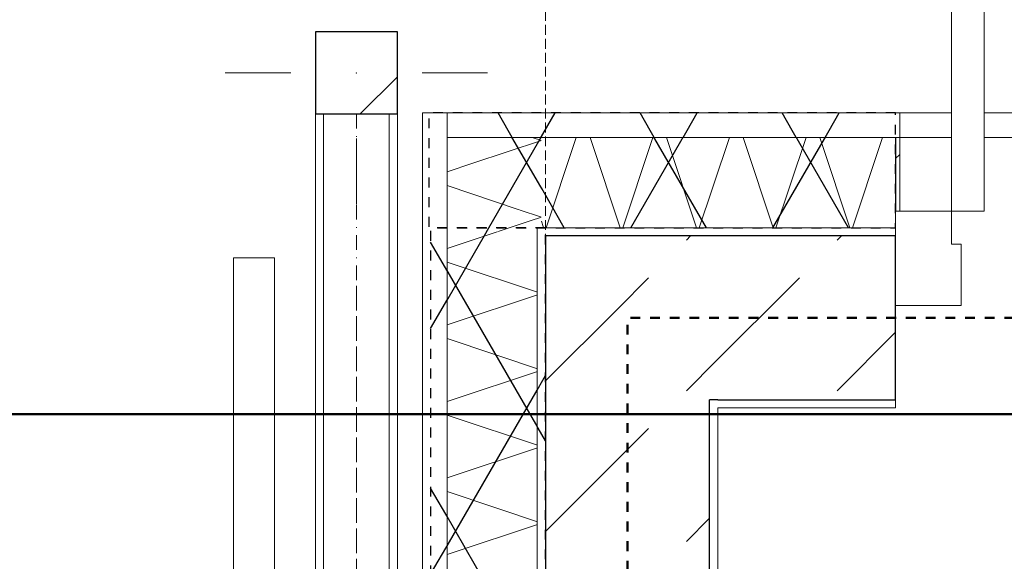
# Model space of a CAD drawing. Extents: x -7314 to 11761, y 144 to 9383.
# Tile 91 of 193: x 850 to 970, y 7869 to 7935. Entities that reach past the tile are written whole.
import ezdxf
from ezdxf.xclip import XClip

# ---------------------------------------------------------------- set-up
doc = ezdxf.new("R2010")
doc.units = 0
doc.header["$MEASUREMENT"] = 0
doc.header["$XCLIPFRAME"] = 0
for name, pattern in [('Krawędzie ukryte', [68, 48, -20]), ('Kropki i Kreski', [144, 72, -36, 0, -36]), ('Przerywana', [96, 48, -48]), ('Wipeout_Contour', [20000, 0, -20000])]:
    doc.linetypes.add(name, pattern=pattern)
for name, color, linetype in [('04FORMA - Ogólne', 7, 'Continuous'), ('_FORMA - struktura elewacja', 7, 'Continuous'), ('FORMA - Arch 01 - 220-A Ściany', 7, 'Continuous'), ('FORMA - Arch 01 - 410-K Osie', 7, 'Continuous'), ('FORMA - Arch 01 - 820-G Rysunki Obrazki', 7, 'Continuous'), ('FORMA - Arch 02 - Strefy', 7, 'Continuous')]:
    doc.layers.add(name, color=color, linetype=linetype)
doc.styles.add('STYL_AUTOMATYCZNY_2', font='arial.ttf')
pattern_1 = [(45, (4185.3, -5972.398), (-17.67767, 17.67767), []), (45, (4181.764, -5968.863), (-17.67767, 17.67767), []), (45, (4178.229, -5965.327), (-17.67767, 17.67767), [])]
pattern_2 = [(0, (4185.3, -5972.398), (0, 17.320508), [0, -10]), (0, (4190.3, -5963.738), (0, 17.320508), [0, -10])]
pattern_3 = [(45, (4185.3, -5972.398), (-18.384776, 18.384776), [19.5, -6.5]), (45, (4185.3, -5954.013), (-18.384776, 18.384776), [19.5, -6.5])]
pattern_4 = [(45, (4185.3, -5972.398), (-18.384776, 18.384776), []), (45, (4176.107, -5963.206), (-18.384776, 18.384776), [19.5, -6.5])]
pattern_5 = [(60, (4185.3, -5972.398), (-12.990381, 7.5), []), (120, (4185.3, -5972.398), (12.990381, 7.5), [])]

# ---------------------------------------------------------------- blocks, each defined once
blk = doc.blocks.new('*X15')
at = {"layer": 'FORMA - Arch 01 - 220-A Ściany', "color": 7, "linetype": 'Continuous', "lineweight": 5, "ltscale": 0.025}
for p, q in [((913.54, 7920.27), (905.19, 7917.49)), ((912.42, 7920.64), (913.54, 7920.27)), ((910.85, 7911.83), (913.54, 7910.94)), ((913.54, 7910.94), (912.19, 7910.49))]:
    blk.add_line(p, q, dxfattribs=at)
blk = doc.blocks.new('*X16')
at = {"layer": 'FORMA - Arch 01 - 220-A Ściany', "color": 7, "linetype": 'Continuous', "lineweight": 5, "ltscale": 0.025}
for p, q in [((905.19, 7917.49), (902.04, 7916.44)), ((902.04, 7914.77), (910.85, 7911.83)), ((912.19, 7910.49), (908.16, 7909.14))]:
    blk.add_line(p, q, dxfattribs=at)
blk = doc.blocks.new('*X17')
at = {"layer": 'FORMA - Arch 01 - 220-A Ściany', "color": 7, "linetype": 'Continuous', "lineweight": 5, "ltscale": 0.025}
for p, q in [((908.16, 7909.14), (902.04, 7907.1)), ((902.04, 7905.44), (913.54, 7901.6)), ((913.54, 7901.6), (902.04, 7897.77)), ((902.04, 7896.1), (913.54, 7892.27)), ((913.54, 7892.27), (902.04, 7888.44)), ((902.04, 7886.77), (913.54, 7882.94)), ((913.54, 7882.94), (902.04, 7879.1)), ((902.04, 7877.44), (913.54, 7873.6)), ((913.54, 7873.6), (902.04, 7869.77))]:
    blk.add_line(p, q, dxfattribs=at)
blk = doc.blocks.new('*X28')
at = {"layer": 'FORMA - Arch 01 - 220-A Ściany', "color": 7, "linetype": 'Continuous', "lineweight": 5, "ltscale": 0.025}
for p, q in [((913.97, 7909.14), (917.8, 7920.64)), ((919.47, 7920.64), (923.3, 7909.14)), ((923.3, 7909.14), (927.13, 7920.64)), ((928.8, 7920.64), (932.63, 7909.14)), ((932.63, 7909.14), (936.47, 7920.64)), ((938.13, 7920.64), (941.97, 7909.14)), ((941.97, 7909.14), (945.8, 7920.64)), ((947.47, 7920.64), (951.3, 7909.14)), ((951.3, 7909.14), (955.13, 7920.64)), ((913.54, 7910.42), (913.97, 7909.14))]:
    blk.add_line(p, q, dxfattribs=at)
blk = doc.blocks.new('Rysunek_1_1', base_point=(4185.3, -5972.4))
at = {"layer": '_FORMA - struktura elewacja', "color": 1, "linetype": 'Continuous', "lineweight": 13, "ltscale": 0.025}
for p, q in [((882.99, 7928.52), (874.99, 7928.52)), ((882.99, 7928.52), (874.99, 7928.52)), ((898.99, 7928.52), (906.99, 7928.52)), ((898.99, 7928.52), (906.99, 7928.52)), ((890.99, 7920.52), (890.99, 7912.52)), ((890.99, 7920.52), (890.99, 7912.52))]:
    blk.add_line(p, q, dxfattribs=at)
at = {"layer": '_FORMA - struktura elewacja', "color": 7, "linetype": 'Kropki i Kreski', "lineweight": 13, "ltscale": 0.025}
blk.add_line((890.99, 7902.53), (890.99, 7340.41), dxfattribs=at)
at = {"color": 254, "linetype": 'Wipeout_Contour', "lineweight": 0, "ltscale": 30769.016864}
blk.add_wipeout([(880.99, 7905.96), (875.99, 7905.96), (875.99, 7377.77), (880.99, 7377.77)], dxfattribs=at).dxf.layer = '04FORMA - Ogólne'
at = {"color": 254, "linetype": 'Wipeout_Contour', "lineweight": 0, "ltscale": 31913.701718}
blk.add_wipeout([(885.99, 7933.52), (885.99, 7923.52), (895.99, 7923.52), (895.99, 7933.52)], dxfattribs=at).dxf.layer = '_FORMA - struktura elewacja'
at = {"color": 254, "linetype": 'Wipeout_Contour', "lineweight": 0, "ltscale": 23923.500799}
blk.add_wipeout([(899.54, 7923.64), (899.04, 7923.64), (899.54, 7923.14)], dxfattribs=at).dxf.layer = 'FORMA - Arch 01 - 220-A Ściany'
at = {"color": 254, "linetype": 'Wipeout_Contour', "lineweight": 0, "ltscale": 31920.313936}
blk.add_wipeout([(956.73, 7923.64), (954.73, 7923.64), (954.73, 7921.64), (956.73, 7921.64)], dxfattribs=at).dxf.layer = 'FORMA - Arch 01 - 220-A Ściany'
at = {"color": 254, "linetype": 'Wipeout_Contour', "lineweight": 0, "ltscale": 23885.231795}
blk.add_wipeout([(914.04, 7909.14), (913.54, 7909.14), (914.04, 7908.64)], dxfattribs=at).dxf.layer = 'FORMA - Arch 01 - 220-A Ściany'
at = {"color": 254, "linetype": 'Wipeout_Contour', "lineweight": 0, "ltscale": 54998.75939}
blk.add_wipeout([(1368.04, 7887.64), (1092.73, 7887.64), (944.04, 7887.64), (944.04, 7878.64), (935.04, 7878.64), (935.04, 7517.29), (1368.04, 7517.29)], dxfattribs=at).dxf.layer = 'FORMA - Arch 02 - Strefy'
at = {"layer": '_FORMA - struktura elewacja', "linetype": 'Continuous', "lineweight": 13}
h = blk.add_hatch(dxfattribs=at)
h.set_pattern_fill('Beton_zbrojony_0001', color=251, style=0, pattern_type=2)
h.set_pattern_definition(pattern_4)
h.paths.add_polyline_path([(885.99, 7933.52), (885.99, 7923.52), (895.99, 7923.52), (895.99, 7933.52)])
at = {"layer": 'FORMA - Arch 01 - 220-A Ściany', "linetype": 'Continuous', "lineweight": 5}
h = blk.add_hatch(dxfattribs=at)
h.set_pattern_fill('Aluminium_0001', style=0, pattern_type=2)
h.set_pattern_definition(pattern_1)
h.paths.add_polyline_path([(899.54, 7923.64), (899.04, 7923.64), (899.54, 7923.14)])
h = blk.add_hatch(dxfattribs=at)
h.set_pattern_fill('Aluminium_0001', style=0, pattern_type=2)
h.set_pattern_definition(pattern_1)
h.paths.add_polyline_path([(914.04, 7909.14), (913.54, 7909.14), (914.04, 7908.64)])
at = {"layer": '04FORMA - Ogólne', "color": 7, "linetype": 'Continuous', "lineweight": 13, "ltscale": 0.025}
blk.add_line((880.99, 7377.77), (880.99, 7905.96), dxfattribs=at)
at = {"layer": '04FORMA - Ogólne', "color": 7, "linetype": 'Continuous', "lineweight": 13, "ltscale": 0.025, "flags": 128}
blk.add_lwpolyline([(880.99, 7905.96), (875.99, 7905.96), (875.99, 7377.77), (880.99, 7377.77)], close=True, dxfattribs=at)
at = {"layer": '_FORMA - struktura elewacja', "color": 7, "linetype": 'Continuous', "lineweight": 25, "ltscale": 0.025, "flags": 128}
blk.add_lwpolyline([(885.99, 7933.52), (885.99, 7923.52), (895.99, 7923.52), (895.99, 7933.52)], close=True, dxfattribs=at)
at = {"layer": '_FORMA - struktura elewacja', "color": 1, "linetype": 'Continuous', "lineweight": 13, "ltscale": 0.025}
blk.add_point((890.99, 7928.52), dxfattribs=at)
at = {"color": 254, "linetype": 'Wipeout_Contour', "lineweight": 0, "ltscale": 23830.914594}
blk.add_wipeout([(934.04, 7888.64), (935.04, 7887.64), (935.04, 7888.64)], dxfattribs=at).dxf.layer = 'FORMA - Arch 01 - 220-A Ściany'
at = {"layer": 'FORMA - Arch 01 - 220-A Ściany', "linetype": 'Continuous', "lineweight": 5}
h = blk.add_hatch(dxfattribs=at)
h.set_pattern_fill('Tynk_0001', style=0, pattern_type=2)
h.set_pattern_definition(pattern_2)
h.paths.add_polyline_path([(934.04, 7888.64), (935.04, 7887.64), (935.04, 7888.64)])
at = {"color": 254, "linetype": 'Wipeout_Contour', "lineweight": 0, "ltscale": 31913.701718}
blk.add_wipeout([(885.99, 7923.52), (895.99, 7923.52), (895.99, 7933.52), (885.99, 7933.52)], dxfattribs=at).dxf.layer = '_FORMA - struktura elewacja'
at = {"color": 254, "linetype": 'Wipeout_Contour', "lineweight": 0, "ltscale": 23907.153207}
blk.add_wipeout([(913.54, 7920.64), (902.04, 7920.64), (913.54, 7909.14)], dxfattribs=at).dxf.layer = 'FORMA - Arch 01 - 220-A Ściany'
at = {"layer": '_FORMA - struktura elewacja', "linetype": 'Continuous', "lineweight": 13}
h = blk.add_hatch(dxfattribs=at)
h.set_pattern_fill('Beton_zbrojony_0001', color=251, style=0, pattern_type=2)
h.set_pattern_definition(pattern_4)
h.paths.add_polyline_path([(885.99, 7923.52), (895.99, 7923.52), (895.99, 7933.52), (885.99, 7933.52)])
at = {"layer": '_FORMA - struktura elewacja', "color": 7, "linetype": 'Continuous', "lineweight": 13, "ltscale": 0.025}
for p, q in [((885.99, 7923.52), (885.99, 7340.41)), ((886.99, 7923.52), (886.99, 7340.41)), ((886.99, 7923.52), (886.99, 7340.41)), ((886.99, 7923.52), (886.99, 7340.41)), ((886.99, 7923.52), (886.99, 7340.41)), ((886.99, 7923.52), (886.99, 7340.41)), ((886.99, 7923.52), (886.99, 7340.41)), ((886.99, 7923.52), (886.99, 7340.41)), ((886.99, 7923.52), (886.99, 7340.41)), ((886.99, 7923.52), (886.99, 7340.41)), ((886.99, 7923.52), (886.99, 7340.41)), ((886.99, 7923.52), (886.99, 7340.41)), ((886.99, 7923.52), (886.99, 7340.41)), ((886.99, 7923.52), (886.99, 7340.41)), ((886.99, 7923.52), (886.99, 7340.41)), ((886.99, 7923.52), (886.99, 7340.41)), ((886.99, 7923.52), (886.99, 7340.41)), ((886.99, 7923.52), (886.99, 7340.41)), ((886.99, 7923.52), (886.99, 7340.41)), ((886.99, 7923.52), (886.99, 7340.41)), ((886.99, 7923.52), (886.99, 7340.41)), ((886.99, 7923.52), (886.99, 7340.41)), ((886.99, 7923.52), (886.99, 7340.41)), ((886.99, 7923.52), (886.99, 7340.41)), ((886.99, 7923.52), (886.99, 7340.41)), ((886.99, 7923.52), (886.99, 7340.41)), ((886.99, 7923.52), (886.99, 7340.41)), ((886.99, 7923.52), (886.99, 7340.41)), ((886.99, 7923.52), (886.99, 7340.41)), ((886.99, 7923.52), (886.99, 7340.41)), ((886.99, 7923.52), (886.99, 7340.41)), ((886.99, 7923.52), (886.99, 7340.41)), ((886.99, 7923.52), (886.99, 7340.41)), ((886.99, 7923.52), (886.99, 7340.41)), ((886.99, 7923.52), (886.99, 7340.41)), ((886.99, 7923.52), (886.99, 7340.41)), ((886.99, 7923.52), (886.99, 7340.41)), ((886.99, 7923.52), (886.99, 7340.41)), ((886.99, 7923.52), (886.99, 7340.41)), ((886.99, 7923.52), (886.99, 7340.41)), ((886.99, 7923.52), (886.99, 7340.41)), ((886.99, 7923.52), (886.99, 7340.41)), ((886.99, 7923.52), (886.99, 7340.41)), ((886.99, 7923.52), (886.99, 7340.41)), ((886.99, 7923.52), (886.99, 7340.41)), ((886.99, 7923.52), (886.99, 7340.41)), ((886.99, 7923.52), (886.99, 7340.41)), ((886.99, 7923.52), (886.99, 7340.41)), ((886.99, 7923.52), (886.99, 7340.41)), ((886.99, 7923.52), (886.99, 7340.41)), ((886.99, 7923.52), (886.99, 7340.41)), ((886.99, 7923.52), (886.99, 7340.41)), ((894.99, 7923.52), (894.99, 7340.41)), ((894.99, 7923.52), (894.99, 7340.41)), ((894.99, 7923.52), (894.99, 7340.41)), ((894.99, 7923.52), (894.99, 7340.41)), ((894.99, 7923.52), (894.99, 7340.41)), ((894.99, 7923.52), (894.99, 7340.41)), ((894.99, 7923.52), (894.99, 7340.41)), ((894.99, 7923.52), (894.99, 7340.41)), ((894.99, 7923.52), (894.99, 7340.41)), ((894.99, 7923.52), (894.99, 7340.41)), ((894.99, 7923.52), (894.99, 7340.41)), ((894.99, 7923.52), (894.99, 7340.41)), ((894.99, 7923.52), (894.99, 7340.41)), ((894.99, 7923.52), (894.99, 7340.41)), ((894.99, 7923.52), (894.99, 7340.41)), ((894.99, 7923.52), (894.99, 7340.41)), ((894.99, 7923.52), (894.99, 7340.41)), ((894.99, 7923.52), (894.99, 7340.41)), ((894.99, 7923.52), (894.99, 7340.41)), ((894.99, 7923.52), (894.99, 7340.41)), ((894.99, 7923.52), (894.99, 7340.41)), ((894.99, 7923.52), (894.99, 7340.41)), ((894.99, 7923.52), (894.99, 7340.41)), ((894.99, 7923.52), (894.99, 7340.41)), ((894.99, 7923.52), (894.99, 7340.41)), ((894.99, 7923.52), (894.99, 7340.41)), ((894.99, 7923.52), (894.99, 7340.41)), ((894.99, 7923.52), (894.99, 7340.41)), ((894.99, 7923.52), (894.99, 7340.41)), ((894.99, 7923.52), (894.99, 7340.41)), ((894.99, 7923.52), (894.99, 7340.41)), ((894.99, 7923.52), (894.99, 7340.41)), ((894.99, 7923.52), (894.99, 7340.41)), ((894.99, 7923.52), (894.99, 7340.41)), ((894.99, 7923.52), (894.99, 7340.41)), ((894.99, 7923.52), (894.99, 7340.41)), ((894.99, 7923.52), (894.99, 7340.41)), ((894.99, 7923.52), (894.99, 7340.41)), ((894.99, 7923.52), (894.99, 7340.41)), ((894.99, 7923.52), (894.99, 7340.41)), ((894.99, 7923.52), (894.99, 7340.41)), ((894.99, 7923.52), (894.99, 7340.41)), ((894.99, 7923.52), (894.99, 7340.41)), ((894.99, 7923.52), (894.99, 7340.41)), ((894.99, 7923.52), (894.99, 7340.41)), ((894.99, 7923.52), (894.99, 7340.41)), ((894.99, 7923.52), (894.99, 7340.41)), ((894.99, 7923.52), (894.99, 7340.41)), ((894.99, 7923.52), (894.99, 7340.41)), ((894.99, 7923.52), (894.99, 7340.41)), ((894.99, 7923.52), (894.99, 7340.41)), ((895.99, 7923.52), (895.99, 7340.41))]:
    blk.add_line(p, q, dxfattribs=at)
at = {"layer": '_FORMA - struktura elewacja', "color": 7, "linetype": 'Kropki i Kreski', "lineweight": 13, "ltscale": 0.025}
blk.add_line((890.99, 7923.52), (890.99, 7340.41), dxfattribs=at)
blk.add_line((890.99, 7923.52), (890.99, 7340.41), dxfattribs=at)
blk.add_line((890.99, 7923.52), (890.99, 7340.41), dxfattribs=at)
blk.add_line((890.99, 7923.52), (890.99, 7340.41), dxfattribs=at)
blk.add_line((890.99, 7923.52), (890.99, 7340.41), dxfattribs=at)
blk.add_line((890.99, 7923.52), (890.99, 7340.41), dxfattribs=at)
blk.add_line((890.99, 7923.52), (890.99, 7340.41), dxfattribs=at)
blk.add_line((890.99, 7923.52), (890.99, 7340.41), dxfattribs=at)
blk.add_line((890.99, 7923.52), (890.99, 7340.41), dxfattribs=at)
blk.add_line((890.99, 7923.52), (890.99, 7340.41), dxfattribs=at)
blk.add_line((890.99, 7923.52), (890.99, 7340.41), dxfattribs=at)
blk.add_line((890.99, 7923.52), (890.99, 7340.41), dxfattribs=at)
blk.add_line((890.99, 7923.52), (890.99, 7340.41), dxfattribs=at)
blk.add_line((890.99, 7923.52), (890.99, 7340.41), dxfattribs=at)
blk.add_line((890.99, 7923.52), (890.99, 7340.41), dxfattribs=at)
blk.add_line((890.99, 7923.52), (890.99, 7340.41), dxfattribs=at)
blk.add_line((890.99, 7923.52), (890.99, 7340.41), dxfattribs=at)
blk.add_line((890.99, 7923.52), (890.99, 7340.41), dxfattribs=at)
blk.add_line((890.99, 7923.52), (890.99, 7340.41), dxfattribs=at)
blk.add_line((890.99, 7923.52), (890.99, 7340.41), dxfattribs=at)
blk.add_line((890.99, 7923.52), (890.99, 7340.41), dxfattribs=at)
blk.add_line((890.99, 7923.52), (890.99, 7340.41), dxfattribs=at)
blk.add_line((890.99, 7923.52), (890.99, 7340.41), dxfattribs=at)
blk.add_line((890.99, 7923.52), (890.99, 7340.41), dxfattribs=at)
blk.add_line((890.99, 7923.52), (890.99, 7340.41), dxfattribs=at)
blk.add_line((890.99, 7923.52), (890.99, 7340.41), dxfattribs=at)
blk.add_line((890.99, 7923.52), (890.99, 7340.41), dxfattribs=at)
blk.add_line((890.99, 7923.52), (890.99, 7340.41), dxfattribs=at)
blk.add_line((890.99, 7923.52), (890.99, 7340.41), dxfattribs=at)
blk.add_line((890.99, 7923.52), (890.99, 7340.41), dxfattribs=at)
blk.add_line((890.99, 7923.52), (890.99, 7340.41), dxfattribs=at)
blk.add_line((890.99, 7923.52), (890.99, 7340.41), dxfattribs=at)
blk.add_line((890.99, 7923.52), (890.99, 7340.41), dxfattribs=at)
blk.add_line((890.99, 7923.52), (890.99, 7340.41), dxfattribs=at)
blk.add_line((890.99, 7923.52), (890.99, 7340.41), dxfattribs=at)
blk.add_line((890.99, 7923.52), (890.99, 7340.41), dxfattribs=at)
blk.add_line((890.99, 7923.52), (890.99, 7340.41), dxfattribs=at)
blk.add_line((890.99, 7923.52), (890.99, 7340.41), dxfattribs=at)
blk.add_line((890.99, 7923.52), (890.99, 7340.41), dxfattribs=at)
blk.add_line((890.99, 7923.52), (890.99, 7340.41), dxfattribs=at)
blk.add_line((890.99, 7923.52), (890.99, 7340.41), dxfattribs=at)
blk.add_line((890.99, 7923.52), (890.99, 7340.41), dxfattribs=at)
blk.add_line((890.99, 7923.52), (890.99, 7340.41), dxfattribs=at)
blk.add_line((890.99, 7923.52), (890.99, 7340.41), dxfattribs=at)
blk.add_line((890.99, 7923.52), (890.99, 7340.41), dxfattribs=at)
blk.add_line((890.99, 7923.52), (890.99, 7340.41), dxfattribs=at)
blk.add_line((890.99, 7923.52), (890.99, 7340.41), dxfattribs=at)
blk.add_line((890.99, 7923.52), (890.99, 7340.41), dxfattribs=at)
blk.add_line((890.99, 7923.52), (890.99, 7340.41), dxfattribs=at)
blk.add_line((890.99, 7923.52), (890.99, 7340.41), dxfattribs=at)
blk.add_line((890.99, 7923.52), (890.99, 7340.41), dxfattribs=at)
blk.add_line((890.99, 7923.52), (890.99, 7340.41), dxfattribs=at)
at = {"layer": '_FORMA - struktura elewacja', "color": 7, "linetype": 'Continuous', "lineweight": 25, "ltscale": 0.025, "flags": 128}
blk.add_lwpolyline([(885.99, 7923.52), (895.99, 7923.52), (895.99, 7933.52), (885.99, 7933.52)], close=True, dxfattribs=at)
at = {"layer": '_FORMA - struktura elewacja', "color": 1, "linetype": 'Continuous', "lineweight": 13, "ltscale": 0.025}
blk.add_point((890.99, 7928.52), dxfattribs=at)
at = {"color": 7, "linetype": 'Continuous', "lineweight": 13, "ltscale": 0.025}
blk.add_blockref('*X15', (0, 0), dxfattribs=at)
at = {"color": 254, "linetype": 'Wipeout_Contour', "lineweight": 0, "ltscale": 23883.799096}
blk.add_wipeout([(914.04, 7908.64), (913.54, 7909.14), (913.54, 7908.64)], dxfattribs=at).dxf.layer = 'FORMA - Arch 01 - 220-A Ściany'
at = {"color": 254, "linetype": 'Wipeout_Contour', "lineweight": 0, "ltscale": 31600.957966}
blk.add_wipeout([(935.04, 7887.64), (934.04, 7887.64), (934.04, 7801.9), (935.04, 7801.9)], dxfattribs=at).dxf.layer = 'FORMA - Arch 01 - 220-A Ściany'
at = {"layer": 'FORMA - Arch 01 - 220-A Ściany', "linetype": 'Continuous', "lineweight": 5}
h = blk.add_hatch(dxfattribs=at)
h.set_pattern_fill('Aluminium_0001', style=0, pattern_type=2)
h.set_pattern_definition(pattern_1)
h.paths.add_polyline_path([(914.04, 7908.64), (913.54, 7909.14), (913.54, 7908.64)])
h = blk.add_hatch(dxfattribs=at)
h.set_pattern_fill('Tynk_0001', style=0, pattern_type=2)
h.set_pattern_definition(pattern_2)
h.paths.add_polyline_path([(935.04, 7887.64), (934.04, 7887.64), (934.04, 7801.9), (935.04, 7801.9)])
at = {"color": 254, "linetype": 'Wipeout_Contour', "lineweight": 0, "ltscale": 26836.350036}
blk.add_wipeout([(913.54, 7908.64), (913.54, 5379.89), (914.04, 5379.89), (914.04, 7908.64)], dxfattribs=at).dxf.layer = 'FORMA - Arch 01 - 220-A Ściany'
at = {"layer": 'FORMA - Arch 01 - 220-A Ściany', "linetype": 'Continuous', "lineweight": 5}
h = blk.add_hatch(dxfattribs=at)
h.set_pattern_fill('Aluminium_0001', style=0, pattern_type=2)
h.set_pattern_definition(pattern_1)
h.paths.add_polyline_path([(913.54, 7908.64), (913.54, 5379.89), (914.04, 5379.89), (914.04, 7908.64)])
at = {"color": 254, "linetype": 'Wipeout_Contour', "lineweight": 0, "ltscale": 23893.538194}
blk.add_wipeout([(902.04, 7920.64), (902.04, 7909.14), (913.54, 7909.14)], dxfattribs=at).dxf.layer = 'FORMA - Arch 01 - 220-A Ściany'
at = {"color": 7, "linetype": 'Continuous', "lineweight": 13, "ltscale": 0.025}
blk.add_blockref('*X16', (0, 0), dxfattribs=at)
at = {"color": 254, "linetype": 'Wipeout_Contour', "lineweight": 0, "ltscale": 26833.977624}
blk.add_wipeout([(902.04, 5379.89), (913.54, 5379.89), (913.54, 7909.14), (902.04, 7909.14)], dxfattribs=at).dxf.layer = 'FORMA - Arch 01 - 220-A Ściany'
at = {"layer": 'FORMA - Arch 01 - 220-A Ściany', "color": 7, "linetype": 'Continuous', "lineweight": 25, "ltscale": 0.025}
for p in [(914.04, 7909.14), (913.54, 5379.89)]:
    blk.add_line(p, (913.54, 7909.14), dxfattribs=at)
at = {"layer": 'FORMA - Arch 01 - 220-A Ściany', "color": 7, "linetype": 'Continuous', "lineweight": 15, "ltscale": 0.025, "flags": 128}
blk.add_lwpolyline([(914.04, 5379.89), (914.04, 7908.64)], dxfattribs=at)
at = {"color": 7, "linetype": 'Continuous', "lineweight": 13, "ltscale": 0.025}
blk.add_blockref('*X17', (0, 0), dxfattribs=at)
at = {"color": 254, "linetype": 'Wipeout_Contour', "lineweight": 0, "ltscale": 18256.97488}
blk.add_wipeout([(899.04, 7923.64), (899.04, 721.9), (902.04, 721.9), (902.04, 7923.64)], dxfattribs=at).dxf.layer = 'FORMA - Arch 01 - 220-A Ściany'
at = {"color": 254, "linetype": 'Wipeout_Contour', "lineweight": 0, "ltscale": 31856.16225}
blk.add_wipeout([(914.04, 7908.64), (956.73, 7908.64), (956.73, 7909.14), (914.04, 7909.14)], dxfattribs=at).dxf.layer = 'FORMA - Arch 01 - 220-A Ściany'
at = {"layer": 'FORMA - Arch 01 - 220-A Ściany', "linetype": 'Continuous', "lineweight": 5}
h = blk.add_hatch(dxfattribs=at)
h.set_pattern_fill('Aluminium_0001', style=0, pattern_type=2)
h.set_pattern_definition(pattern_1)
h.paths.add_polyline_path([(914.04, 7908.64), (956.73, 7908.64), (956.73, 7909.14), (914.04, 7909.14)])
at = {"layer": 'FORMA - Arch 01 - 220-A Ściany', "color": 7, "linetype": 'Continuous', "lineweight": 18, "ltscale": 0.025}
for p, q in [((899.04, 7923.64), (902.04, 7923.64)), ((902.04, 7923.64), (902.04, 721.9))]:
    blk.add_line(p, q, dxfattribs=at)
at = {"layer": 'FORMA - Arch 01 - 220-A Ściany', "color": 7, "linetype": 'Continuous', "lineweight": 15, "ltscale": 0.025, "flags": 128}
blk.add_lwpolyline([(899.04, 7923.64), (899.54, 7923.64)], dxfattribs=at)
at = {"color": 254, "linetype": 'Wipeout_Contour', "lineweight": 0, "ltscale": 18256.97488}
blk.add_wipeout([(899.04, 7923.64), (899.04, 721.9), (902.04, 721.9), (902.04, 7923.64)], dxfattribs=at).dxf.layer = 'FORMA - Arch 01 - 220-A Ściany'
at = {"color": 254, "linetype": 'Wipeout_Contour', "lineweight": 0, "ltscale": 39848.818593}
blk.add_wipeout([(913.54, 7920.64), (913.54, 7909.14), (956.73, 7909.14), (956.73, 7911.64), (956.73, 7920.64)], dxfattribs=at).dxf.layer = 'FORMA - Arch 01 - 220-A Ściany'
at = {"layer": 'FORMA - Arch 01 - 220-A Ściany', "color": 7, "linetype": 'Continuous', "lineweight": 13, "ltscale": 0.025}
blk.add_line((899.04, 7923.64), (899.04, 721.9), dxfattribs=at)
at = {"layer": 'FORMA - Arch 01 - 220-A Ściany', "color": 7, "linetype": 'Continuous', "lineweight": 25, "ltscale": 0.025}
for q in [(913.54, 7909.14), (956.73, 7909.14)]:
    blk.add_line((914.04, 7909.14), q, dxfattribs=at)
at = {"layer": 'FORMA - Arch 01 - 220-A Ściany', "color": 7, "linetype": 'Continuous', "lineweight": 15, "ltscale": 0.025}
blk.add_line((956.73, 7909.14), (956.73, 7908.64), dxfattribs=at)
at = {"layer": 'FORMA - Arch 01 - 220-A Ściany', "color": 7, "linetype": 'Continuous', "lineweight": 18, "ltscale": 0.025, "flags": 128}
blk.add_lwpolyline([(899.04, 7923.64), (902.04, 7923.64), (902.04, 721.9), (899.04, 721.9)], close=True, dxfattribs=at)
at = {"layer": 'FORMA - Arch 01 - 220-A Ściany', "color": 7, "linetype": 'Continuous', "lineweight": 15, "ltscale": 0.025, "flags": 128}
blk.add_lwpolyline([(914.04, 7908.64), (956.73, 7908.64)], dxfattribs=at)
at = {"color": 7, "linetype": 'Continuous', "lineweight": 13, "ltscale": 0.025}
blk.add_blockref('*X28', (0, 0), dxfattribs=at)
at = {"color": 254, "linetype": 'Wipeout_Contour', "lineweight": 0, "ltscale": 32296.366219}
blk.add_wipeout([(899.54, 7923.64), (899.54, 7920.64), (2018.1, 7920.64), (2018.1, 7923.64)], dxfattribs=at).dxf.layer = 'FORMA - Arch 01 - 220-A Ściany'
at = {"color": 254, "linetype": 'Wipeout_Contour', "lineweight": 0, "ltscale": 23886.167863}
blk.add_wipeout([(913.04, 7909.64), (914.04, 7908.64), (914.04, 7909.64)], dxfattribs=at).dxf.layer = 'FORMA - Arch 01 - 220-A Ściany'
at = {"layer": 'FORMA - Arch 01 - 220-A Ściany', "linetype": 'Continuous', "lineweight": 5}
h = blk.add_hatch(dxfattribs=at)
h.set_pattern_fill('Tynk_0001', style=0, pattern_type=2)
h.set_pattern_definition(pattern_2)
h.paths.add_polyline_path([(913.04, 7909.64), (914.04, 7908.64), (914.04, 7909.64)])
at = {"layer": 'FORMA - Arch 01 - 220-A Ściany', "color": 7, "linetype": 'Continuous', "lineweight": 18, "ltscale": 0.025}
blk.add_line((899.54, 7923.64), (899.54, 7920.64), dxfattribs=at)
at = {"color": 254, "linetype": 'Wipeout_Contour', "lineweight": 0, "ltscale": 31920.313936}
blk.add_wipeout([(956.73, 7923.64), (954.73, 7923.64), (954.73, 7921.64), (956.73, 7921.64)], dxfattribs=at).dxf.layer = 'FORMA - Arch 01 - 220-A Ściany'
at = {"color": 254, "linetype": 'Wipeout_Contour', "lineweight": 0, "ltscale": 31895.100675}
blk.add_wipeout([(956.73, 7911.64), (957.23, 7911.64), (957.23, 7920.64), (956.73, 7920.64)], dxfattribs=at).dxf.layer = 'FORMA - Arch 01 - 220-A Ściany'
at = {"layer": 'FORMA - Arch 01 - 220-A Ściany', "linetype": 'Continuous', "lineweight": 5}
h = blk.add_hatch(dxfattribs=at)
h.set_pattern_fill('Aluminium_0001', style=0, pattern_type=2)
h.set_pattern_definition(pattern_1)
h.paths.add_polyline_path([(956.73, 7911.64), (957.23, 7911.64), (957.23, 7920.64), (956.73, 7920.64)])
at = {"layer": 'FORMA - Arch 01 - 220-A Ściany', "color": 7, "linetype": 'Continuous', "lineweight": 13, "ltscale": 0.025}
blk.add_line((956.73, 7923.64), (954.73, 7923.64), dxfattribs=at)
at = {"layer": 'FORMA - Arch 01 - 220-A Ściany', "color": 7, "linetype": 'Continuous', "lineweight": 18, "ltscale": 0.025}
blk.add_line((899.54, 7920.64), (956.73, 7920.64), dxfattribs=at)
at = {"layer": 'FORMA - Arch 01 - 220-A Ściany', "color": 7, "linetype": 'Continuous', "lineweight": 25, "ltscale": 0.025}
blk.add_line((956.73, 7920.64), (956.73, 7911.64), dxfattribs=at)
at = {"layer": 'FORMA - Arch 01 - 220-A Ściany', "color": 7, "linetype": 'Continuous', "lineweight": 15, "ltscale": 0.025}
for p, q in [((957.23, 7911.64), (957.23, 7920.64)), ((956.73, 7911.64), (957.23, 7911.64)), ((956.73, 7911.64), (956.73, 7909.14))]:
    blk.add_line(p, q, dxfattribs=at)
at = {"layer": 'FORMA - Arch 01 - 220-A Ściany', "color": 7, "linetype": 'Continuous', "lineweight": 18, "ltscale": 0.025, "flags": 128}
blk.add_lwpolyline([(956.73, 7923.64), (956.73, 7921.64), (954.73, 7921.64), (954.73, 7923.64)], close=True, dxfattribs=at)
at = {"color": 254, "linetype": 'Wipeout_Contour', "lineweight": 0, "ltscale": 23869.075696}
blk.add_wipeout([(914.04, 7908.64), (934.04, 7888.64), (934.04, 7908.64)], dxfattribs=at).dxf.layer = 'FORMA - Arch 01 - 220-A Ściany'
at = {"layer": 'FORMA - Arch 01 - 220-A Ściany', "linetype": 'Continuous', "lineweight": 5}
h = blk.add_hatch(dxfattribs=at)
h.set_pattern_fill('Beton_0001', style=0, pattern_type=2)
h.set_pattern_definition(pattern_3)
h.paths.add_polyline_path([(914.04, 7908.64), (934.04, 7888.64), (934.04, 7908.64)])
at = {"color": 254, "linetype": 'Wipeout_Contour', "lineweight": 0, "ltscale": 32296.366219}
blk.add_wipeout([(899.54, 7923.64), (899.54, 7920.64), (2018.1, 7920.64), (2018.1, 7923.64)], dxfattribs=at).dxf.layer = 'FORMA - Arch 01 - 220-A Ściany'
at = {"layer": 'FORMA - Arch 01 - 220-A Ściany', "color": 7, "linetype": 'Continuous', "lineweight": 13, "ltscale": 0.025}
blk.add_line((899.54, 7923.64), (2018.1, 7923.64), dxfattribs=at)
at = {"layer": 'FORMA - Arch 01 - 220-A Ściany', "color": 7, "linetype": 'Continuous', "lineweight": 15, "ltscale": 0.025}
blk.add_line((956.73, 7923.64), (957.23, 7923.64), dxfattribs=at)
at = {"layer": 'FORMA - Arch 01 - 220-A Ściany', "color": 7, "linetype": 'Continuous', "lineweight": 18, "ltscale": 0.025, "flags": 128}
blk.add_lwpolyline([(899.54, 7923.64), (899.54, 7920.64), (2018.1, 7920.64), (2018.1, 7923.64)], close=True, dxfattribs=at)
at = {"layer": 'FORMA - Arch 01 - 220-A Ściany', "color": 7, "linetype": 'Continuous', "lineweight": 13, "ltscale": 0.025}
blk.add_arc((963.53, 7911.64), 122.4, 0, 90, dxfattribs=at)
at = {"color": 254, "linetype": 'Wipeout_Contour', "lineweight": 0, "ltscale": 31025.950762}
blk.add_wipeout([(913.04, 7908.64), (913.04, 7496.29), (914.04, 7496.29), (914.04, 7908.64)], dxfattribs=at).dxf.layer = 'FORMA - Arch 01 - 220-A Ściany'
at = {"color": 254, "linetype": 'Wipeout_Contour', "lineweight": 0, "ltscale": 23828.928484}
blk.add_wipeout([(934.04, 7887.64), (935.04, 7887.64), (934.04, 7888.64)], dxfattribs=at).dxf.layer = 'FORMA - Arch 01 - 220-A Ściany'
at = {"layer": 'FORMA - Arch 01 - 220-A Ściany', "linetype": 'Continuous', "lineweight": 5}
h = blk.add_hatch(dxfattribs=at)
h.set_pattern_fill('Tynk_0001', style=0, pattern_type=2)
h.set_pattern_definition(pattern_2)
h.paths.add_polyline_path([(913.04, 7908.64), (913.04, 7496.29), (914.04, 7496.29), (914.04, 7908.64)])
h = blk.add_hatch(dxfattribs=at)
h.set_pattern_fill('Tynk_0001', style=0, pattern_type=2)
h.set_pattern_definition(pattern_2)
h.paths.add_polyline_path([(934.04, 7887.64), (935.04, 7887.64), (934.04, 7888.64)])
at = {"layer": 'FORMA - Arch 01 - 220-A Ściany', "color": 7, "linetype": 'Continuous', "lineweight": 13, "ltscale": 0.025, "flags": 128}
blk.add_lwpolyline([(935.04, 7801.9), (935.04, 7887.64)], dxfattribs=at)
at = {"color": 254, "linetype": 'Wipeout_Contour', "lineweight": 0, "ltscale": 18256.97488}
blk.add_wipeout([(899.04, 7923.64), (899.04, 721.9), (902.04, 721.9), (902.04, 7923.64)], dxfattribs=at).dxf.layer = 'FORMA - Arch 01 - 220-A Ściany'
at = {"color": 254, "linetype": 'Wipeout_Contour', "lineweight": 0, "ltscale": 47788.677208}
blk.add_wipeout([(956.73, 7900.14), (964.73, 7900.14), (964.73, 7907.64), (963.53, 7907.64), (963.53, 7911.64), (956.73, 7911.64)], dxfattribs=at).dxf.layer = 'FORMA - Arch 01 - 220-A Ściany'
at = {"layer": 'FORMA - Arch 01 - 220-A Ściany', "color": 7, "linetype": 'Continuous', "lineweight": 18, "ltscale": 0.025}
for p, q in [((899.04, 7923.64), (902.04, 7923.64)), ((902.04, 7923.64), (902.04, 4754.9))]:
    blk.add_line(p, q, dxfattribs=at)
at = {"layer": 'FORMA - Arch 01 - 220-A Ściany', "color": 7, "linetype": 'Continuous', "lineweight": 15, "ltscale": 0.025}
for p, q in [((957.23, 7911.64), (957.23, 7923.64)), ((956.73, 7900.14), (956.73, 7911.64)), ((956.73, 7911.64), (956.73, 7909.14)), ((956.73, 7911.64), (956.73, 7909.14)), ((956.73, 7909.14), (956.73, 7908.64)), ((956.73, 7909.14), (956.73, 7908.64)), ((963.53, 7907.64), (964.73, 7907.64)), ((964.73, 7907.64), (964.73, 7900.14)), ((964.73, 7900.14), (956.73, 7900.14))]:
    blk.add_line(p, q, dxfattribs=at)
at = {"color": 254, "linetype": 'Wipeout_Contour', "lineweight": 0, "ltscale": 32124.379245}
blk.add_wipeout([(963.53, 8034.04), (963.53, 7911.64), (967.53, 7911.64), (967.53, 8034.04)], dxfattribs=at).dxf.layer = 'FORMA - Arch 01 - 220-A Ściany'
at = {"color": 254, "linetype": 'Wipeout_Contour', "lineweight": 0, "ltscale": 23884.181072}
blk.add_wipeout([(913.04, 7908.64), (914.04, 7908.64), (913.04, 7909.64)], dxfattribs=at).dxf.layer = 'FORMA - Arch 01 - 220-A Ściany'
at = {"color": 254, "linetype": 'Wipeout_Contour', "lineweight": 0, "ltscale": 31598.028103}
blk.add_wipeout([(914.04, 7888.64), (914.04, 7801.9), (934.04, 7801.9), (934.04, 7888.64)], dxfattribs=at).dxf.layer = 'FORMA - Arch 01 - 220-A Ściany'
at = {"layer": 'FORMA - Arch 01 - 220-A Ściany', "linetype": 'Continuous', "lineweight": 5}
h = blk.add_hatch(dxfattribs=at)
h.set_pattern_fill('Tynk_0001', style=0, pattern_type=2)
h.set_pattern_definition(pattern_2)
h.paths.add_polyline_path([(913.04, 7908.64), (914.04, 7908.64), (913.04, 7909.64)])
h = blk.add_hatch(dxfattribs=at)
h.set_pattern_fill('Beton_0001', style=0, pattern_type=2)
h.set_pattern_definition(pattern_3)
h.paths.add_polyline_path([(914.04, 7888.64), (914.04, 7801.9), (934.04, 7801.9), (934.04, 7888.64)])
at = {"layer": 'FORMA - Arch 01 - 220-A Ściany', "color": 7, "linetype": 'Continuous', "lineweight": 13, "ltscale": 0.025}
for p, q in [((963.53, 8034.04), (963.53, 7911.64)), ((967.53, 7911.64), (967.53, 8034.04)), ((963.53, 7911.64), (967.53, 7911.64))]:
    blk.add_line(p, q, dxfattribs=at)
at = {"layer": 'FORMA - Arch 01 - 220-A Ściany', "color": 7, "linetype": 'Continuous', "lineweight": 15, "ltscale": 0.025}
for p, q in [((956.73, 7911.64), (963.53, 7911.64)), ((963.53, 7911.64), (963.53, 7907.64))]:
    blk.add_line(p, q, dxfattribs=at)
at = {"layer": 'FORMA - Arch 01 - 220-A Ściany', "color": 7, "linetype": 'Continuous', "lineweight": 13, "ltscale": 0.025, "flags": 128}
for points in [[(913.04, 7909.64), (914.04, 7909.64)], [(913.04, 7909.64), (913.04, 7495.29)]]:
    blk.add_lwpolyline(points, dxfattribs=at)
at = {"color": 254, "linetype": 'Wipeout_Contour', "lineweight": 0, "ltscale": 18256.97488}
blk.add_wipeout([(899.04, 7923.64), (899.04, 721.9), (902.04, 721.9), (902.04, 7923.64)], dxfattribs=at).dxf.layer = 'FORMA - Arch 01 - 220-A Ściany'
at = {"layer": 'FORMA - Arch 01 - 220-A Ściany', "color": 7, "linetype": 'Continuous', "lineweight": 13, "ltscale": 0.025}
blk.add_line((899.04, 7923.64), (899.04, 721.9), dxfattribs=at)
at = {"layer": 'FORMA - Arch 01 - 220-A Ściany', "color": 7, "linetype": 'Continuous', "lineweight": 18, "ltscale": 0.025, "flags": 128}
blk.add_lwpolyline([(899.04, 7923.64), (902.04, 7923.64), (902.04, 721.9), (899.04, 721.9)], close=True, dxfattribs=at)
at = {"color": 254, "linetype": 'Wipeout_Contour', "lineweight": 0, "ltscale": 23846.010256}
blk.add_wipeout([(914.04, 7888.64), (934.04, 7888.64), (914.04, 7908.64)], dxfattribs=at).dxf.layer = 'FORMA - Arch 01 - 220-A Ściany'
at = {"layer": 'FORMA - Arch 01 - 220-A Ściany', "linetype": 'Continuous', "lineweight": 5}
h = blk.add_hatch(dxfattribs=at)
h.set_pattern_fill('Beton_0001', style=0, pattern_type=2)
h.set_pattern_definition(pattern_3)
h.paths.add_polyline_path([(914.04, 7888.64), (934.04, 7888.64), (914.04, 7908.64)])
at = {"layer": 'FORMA - Arch 01 - 220-A Ściany', "color": 7, "linetype": 'Continuous', "lineweight": 25, "ltscale": 0.025}
for p, q in [((934.04, 7908.64), (914.04, 7908.64)), ((914.04, 7908.64), (914.04, 7888.64)), ((914.04, 7888.64), (914.04, 7801.9)), ((935.04, 7888.64), (934.04, 7888.64)), ((934.04, 7801.9), (934.04, 7888.64))]:
    blk.add_line(p, q, dxfattribs=at)
at = {"color": 254, "linetype": 'Wipeout_Contour', "lineweight": 0, "ltscale": 31857.155329}
blk.add_wipeout([(914.04, 7908.64), (956.73, 7908.64), (956.73, 7909.64), (914.04, 7909.64)], dxfattribs=at).dxf.layer = 'FORMA - Arch 01 - 220-A Ściany'
at = {"color": 254, "linetype": 'Wipeout_Contour', "lineweight": 0, "ltscale": 31778.628007}
blk.add_wipeout([(935.04, 7887.64), (956.73, 7887.64), (956.73, 7888.64), (935.04, 7888.64)], dxfattribs=at).dxf.layer = 'FORMA - Arch 01 - 220-A Ściany'
at = {"layer": 'FORMA - Arch 01 - 220-A Ściany', "linetype": 'Continuous', "lineweight": 5}
h = blk.add_hatch(dxfattribs=at)
h.set_pattern_fill('Tynk_0001', style=0, pattern_type=2)
h.set_pattern_definition(pattern_2)
h.paths.add_polyline_path([(914.04, 7908.64), (956.73, 7908.64), (956.73, 7909.64), (914.04, 7909.64)])
h = blk.add_hatch(dxfattribs=at)
h.set_pattern_fill('Tynk_0001', style=0, pattern_type=2)
h.set_pattern_definition(pattern_2)
h.paths.add_polyline_path([(935.04, 7887.64), (956.73, 7887.64), (956.73, 7888.64), (935.04, 7888.64)])
at = {"layer": 'FORMA - Arch 01 - 820-G Rysunki Obrazki', "linetype": 'Continuous', "lineweight": 25}
h = blk.add_hatch(dxfattribs=at)
h.set_pattern_fill('Izolacja_miękka_0001', color=1, style=0, pattern_type=2)
h.set_pattern_definition(pattern_5)
h.paths.add_polyline_path([(956.73, 7923.64), (899.81, 7923.64), (899.81, 7909.64), (956.73, 7909.64)])
h = blk.add_hatch(dxfattribs=at)
h.set_pattern_fill('Izolacja_miękka_0001', color=1, style=0, pattern_type=2)
h.set_pattern_definition(pattern_5)
h.paths.add_polyline_path([(914.04, 7909.64), (900.04, 7909.64), (900.04, 7391.01), (914.04, 7391.01)])
at = {"layer": 'FORMA - Arch 01 - 220-A Ściany', "color": 7, "linetype": 'Continuous', "lineweight": 13, "ltscale": 0.025, "flags": 128}
for points in [[(956.73, 7909.64), (914.04, 7909.64)], [(935.04, 7887.64), (956.73, 7887.64)]]:
    blk.add_lwpolyline(points, dxfattribs=at)
at = {"layer": 'FORMA - Arch 01 - 410-K Osie', "color": 7, "linetype": 'Krawędzie ukryte', "lineweight": 13, "ltscale": 0.025}
blk.add_line((914.04, 567.07), (914.04, 8978.35), dxfattribs=at)
at = {"layer": 'FORMA - Arch 01 - 820-G Rysunki Obrazki', "color": 1, "linetype": 'Przerywana', "lineweight": 25, "ltscale": 0.025, "flags": 128}
for points in [[(956.73, 7923.64), (899.81, 7923.64), (899.81, 7909.64), (956.73, 7909.64)], [(914.04, 7909.64), (900.04, 7909.64), (900.04, 7391.01), (914.04, 7391.01)]]:
    blk.add_lwpolyline(points, close=True, dxfattribs=at)
at = {"color": 254, "linetype": 'Wipeout_Contour', "lineweight": 0, "ltscale": 31820.094687}
blk.add_wipeout([(934.04, 7888.64), (956.73, 7888.64), (956.73, 7908.64), (934.04, 7908.64)], dxfattribs=at).dxf.layer = 'FORMA - Arch 01 - 220-A Ściany'
at = {"layer": 'FORMA - Arch 01 - 220-A Ściany', "linetype": 'Continuous', "lineweight": 5}
h = blk.add_hatch(dxfattribs=at)
h.set_pattern_fill('Beton_0001', style=0, pattern_type=2)
h.set_pattern_definition(pattern_3)
h.paths.add_polyline_path([(934.04, 7888.64), (956.73, 7888.64), (956.73, 7908.64), (934.04, 7908.64)])
at = {"color": 1, "linetype": 'Przerywana', "lineweight": 50, "ltscale": 0.025, "flags": 128}
blk.add_lwpolyline([(924.04, 7506.29), (1379.04, 7506.29), (1379.04, 7898.64), (924.04, 7898.64)], close=True, dxfattribs=at)
at = {"layer": 'FORMA - Arch 01 - 220-A Ściany', "color": 7, "linetype": 'Continuous', "lineweight": 25, "ltscale": 0.025}
for p, q in [((934.04, 7908.64), (914.04, 7908.64)), ((956.73, 7908.64), (934.04, 7908.64)), ((935.04, 7888.64), (934.04, 7888.64)), ((935.04, 7888.64), (956.73, 7888.64))]:
    blk.add_line(p, q, dxfattribs=at)
at = {"layer": 'FORMA - Arch 01 - 220-A Ściany', "color": 7, "linetype": 'Continuous', "lineweight": 13, "ltscale": 0.025, "flags": 128}
for points in [[(956.73, 7908.64), (956.73, 7909.64)], [(956.73, 7887.64), (956.73, 7888.64)]]:
    blk.add_lwpolyline(points, dxfattribs=at)
at = {"layer": 'FORMA - Arch 01 - 220-A Ściany', "color": 7, "linetype": 'Continuous', "lineweight": 25, "ltscale": 0.025, "flags": 128}
blk.add_lwpolyline([(956.73, 7888.64), (956.73, 7908.64)], dxfattribs=at)
at = {"layer": 'FORMA - Arch 01 - 220-A Ściany', "color": 7, "linetype": 'Continuous', "lineweight": 13, "insert": (1015.06, 7889.03), "char_height": 20, "attachment_point": 7, "rotation": 90, "style": 'STYL_AUTOMATYCZNY_2'}
blk.add_mtext('\\A1;{\\pql;\\pt0;\\fArial|b0|i0|c238|p0;\\W1.000000;120\\fArial|b0|i0|c238|p0;\\W1.000000;\\A1{\\H.66x;\\S^  ;}\\fArial|b0|i0|c238|p0;\\W1.000000;\\fArial|b0|i0|c238|p0;\\W1.000000;}', dxfattribs=at)

msp = doc.modelspace()

# ---------------------------------------------------------------- block references
at = {"lineweight": 20}
ref = msp.add_blockref('Rysunek_1_1', (4185.29965, -5972.39804), dxfattribs=at)
XClip(ref).set_block_clipping_path([(254.0251470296, 246.5573808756), (9689.7973583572, 9358.9497337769)])

# ---------------------------------------------------------------- next in the draw order: linework, layer by layer
at = {"lineweight": 50}
msp.add_lwpolyline([(809.04065, 7886.89689), (1059.04065, 7886.89689), (1059.04065, 7686.89689), (809.04065, 7686.89689), (809.04065, 7886.89689)], dxfattribs=at)

doc.saveas('drawing.dxf')
